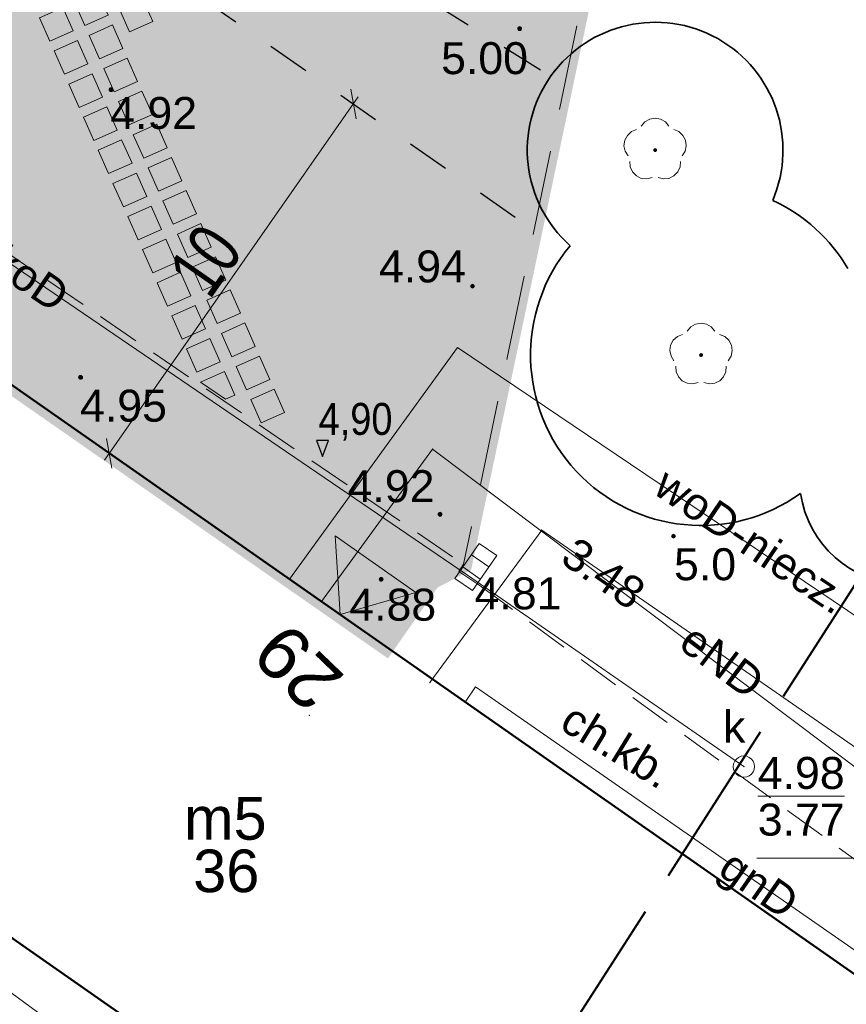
# Model space of a CAD drawing. Extents: x 5477758 to 5478338, y 5918274 to 5918502.
# Tile 58 of 155: x 5477930 to 5477950, y 5918347 to 5918370. Entities that reach past the tile are written whole.
import ezdxf
from ezdxf.enums import TextEntityAlignment as Align

# ---------------------------------------------------------------- set-up
doc = ezdxf.new("R2010")
doc.units = 0
doc.header["$PDSIZE"] = 0.75
for name, pattern in [('budynki akt$0$DASHED', [19.05, 12.7, -6.35]), ('PRZER1-1', [2, 1, -1]), ('PRZER2-1', [3, 2, -1]), ('PRZER4-1', [5, 4, -1])]:
    doc.linetypes.add(name, pattern=pattern)
doc.layers.get('0').update_dxf_attribs({"linetype": 'CONTINUOUS', "lineweight": 13})
doc.layers.get('Defpoints').update_dxf_attribs({"linetype": 'CONTINUOUS'})
doc.layers.add('!D_rzędne', color=6, linetype='CONTINUOUS')
for name, color, linetype, lineweight in [('000_wejscia do budynków', 7, 'CONTINUOUS', 0), ('0_granica 10m od okien', 7, 'CONTINUOUS', 0), ('0_NAWIERZCHNIA UTWARDZONA_CHODNIK', 254, 'CONTINUOUS', 0), ('0_PROJ_NAWIERZCHNIE DO USUNIĘCIA', 1, 'CONTINUOUS', 0), ('0_PROJEKTOWANA ZIELEŃ NISKA-TRAWA', 63, 'CONTINUOUS', 0), ('0_PŁYTA CHODNIKOWA_BETONOWA', 7, 'CONTINUOUS', 0), ('0_ZIELEŃ NISKA ISTNIEJACA', 76, 'CONTINUOUS', 0), ('A_GRANICA OPRACOWANIA', 7, 'CONTINUOUS', 0), ('GEPADR', 236, 'CONTINUOUS', 18), ('GEPADR_O', 236, 'CONTINUOUS', 18), ('GESBZO', 7, 'CONTINUOUS', 50), ('GESBZO_O', 7, 'CONTINUOUS', 50), ('GSPPRB', 7, 'CONTINUOUS', 20), ('GSPRDL', 96, 'CONTINUOUS', 18), ('GSSKOD', 7, 'PRZER2-1', 18), ('GSSKOD_O', 7, 'PRZER2-1', 18), ('GULEPR', 1, 'CONTINUOUS', 18), ('GULEPR_O', 1, 'CONTINUOUS', 18), ('GULGPR', 2, 'CONTINUOUS', 18), ('GULGPR_O', 2, 'CONTINUOUS', 18), ('GULKPR', 36, 'CONTINUOUS', 18), ('GULKPR_O', 36, 'CONTINUOUS', 18), ('GULTPR', 30, 'CONTINUOUS', 18), ('GULWPR', 5, 'CONTINUOUS', 18), ('GULWPR_O', 5, 'CONTINUOUS', 18), ('GUPIWZ', 7, 'CONTINUOUS', 18), ('GUPIWZ_O', 7, 'CONTINUOUS', 18), ('GUPKKS', 36, 'CONTINUOUS', 18), ('GUPKSD', 36, 'CONTINUOUS', 18), ('GUPPRZ', 7, 'CONTINUOUS', 18), ('GUPPRZ_O', 7, 'CONTINUOUS', 18), ('OT_Rzedna', 7, 'CONTINUOUS', 18), ('pomiar', 7, 'CONTINUOUS', 18), ('wysokosci', 7, 'CONTINUOUS', 18), ('zakres', 150, 'PRZER4-1', 50), ('ZZ_korona', 94, 'CONTINUOUS', 35)]:
    doc.layers.add(name, color=color, linetype=linetype, lineweight=lineweight)
doc.styles.add('GEO-INFO', font='arial.ttf')
doc.styles.add('narrow b. maly', font='ARIALN.TTF', dxfattribs={"width": 0.9})
doc.styles.add('STYL_AUTOMATYCZNY_1', font='micross.ttf')
doc.dimstyles.new('1-5', dxfattribs={"dimscale": 0, "dimtxt": 1.25, "dimasz": 0.5, "dimexe": 0.2, "dimexo": 5, "dimgap": 0.1, "dimtad": 1, "dimzin": 9, "dimdsep": 46, "dimtxsty": 'narrow b. maly', "dimblk": 'OBLIQUE', "dimcen": 0.5, "dimdle": 0.2, "dimadec": 0, "dimazin": 0, "dimtfac": 1, "dimtdec": 1, "dimtix": 1, "dimtmove": 2, "dimatfit": 3, "dimfxl": 0, "dimtolj": 1, "dimtzin": 0, "dimlwd": -1, "dimlwe": -1, "dimarcsym": 0})

# ---------------------------------------------------------------- blocks, each defined once
blk = doc.blocks.new('POINT')
at = {"color": 0}
blk.add_point((0, 0), dxfattribs=at)
blk = doc.blocks.new('SUUS05')
at = {"color": 0}
blk.add_lwpolyline([(0.5, -0.25), (-0.5, -0.25), (-0.5, 0.25), (0.5, 0.25)], close=True, dxfattribs=at)
for points in [[(-0.175, -0.25), (-0.175, 0.25)], [(0.175, -0.25), (0.175, 0.25)]]:
    blk.add_lwpolyline(points, dxfattribs=at)
blk = doc.blocks.new('OKRAG_PELNY')
at = {"color": 0}
blk.add_lwpolyline([(0, 0.5), (0.12941, 0.482963), (0.25, 0.433013), (0.353553, 0.353553), (0.433013, 0.25), (0.482963, 0.12941), (0.5, 0), (0.482963, -0.12941), (0.433013, -0.25), (0.353553, -0.353553), (0.25, -0.433013), (0.12941, -0.482963), (0, -0.5), (-0.12941, -0.482963), (-0.25, -0.433013), (-0.353553, -0.353553), (-0.433013, -0.25), (-0.482963, -0.12941), (-0.5, 0), (-0.482963, 0.12941), (-0.433013, 0.25), (-0.353553, 0.353553), (-0.25, 0.433013), (-0.12941, 0.482963)], close=True, dxfattribs=at)
blk = doc.blocks.new('SPDLP')
blk.add_hatch(color=0).paths.add_polyline_path([(0, -0.09), (0.027812, -0.085595), (0.052901, -0.072812), (0.072812, -0.052901), (0.085595, -0.027812), (0.09, 0), (0.085595, 0.027812), (0.072812, 0.052901), (0.052901, 0.072812), (0.027812, 0.085595), (0, 0.09), (-0.027812, 0.085595), (-0.052901, 0.072812), (-0.072812, 0.052901), (-0.085595, 0.027812), (-0.09, 0), (-0.085595, -0.027812), (-0.072812, -0.052901), (-0.052901, -0.072812), (-0.027812, -0.085595)])
at = {"color": 0}
for points in [[(-0.648554, 1.126667), (-0.481106, 1.325358), (-0.255912, 1.454989), (0, 1.5), (0.255912, 1.454989), (0.481106, 1.325358), (0.648554, 1.126667)], [(-1.271938, -0.268652), (-1.40916, -0.048001), (-1.462858, 0.20623), (-1.426585, 0.463525), (-1.304695, 0.693003), (-1.11182, 0.867117), (-0.871109, 0.964971)], [(0.871109, 0.964971), (1.11182, 0.867117), (1.304695, 0.693003), (1.426585, 0.463525), (1.462858, 0.20623), (1.40916, -0.048001), (1.271938, -0.268652)], [(-0.137547, -1.292703), (-0.389802, -1.355024), (-0.648184, -1.327532), (-0.881678, -1.213525), (-1.062258, -1.026689), (-1.168249, -0.78945), (-1.186929, -0.530282)], [(1.186929, -0.530282), (1.168249, -0.78945), (1.062258, -1.026689), (0.881678, -1.213525), (0.648184, -1.327532), (0.389802, -1.355024), (0.137547, -1.292703)]]:
    blk.add_lwpolyline(points, dxfattribs=at)
blk = doc.blocks.new('OTRN')
at = {"linetype": 'Continuous', "lineweight": 13}
blk.add_hatch(color=0, dxfattribs=at).paths.add_polyline_path([(0, -0.091, 1), (0, 0.091, 1)])
at = {"color": 0, "linetype": 'Continuous', "lineweight": 13}
blk.add_circle((0, 0), 0.0906, dxfattribs=at)
blk = doc.blocks.new('Płytka betonowa')
at = {"lineweight": 0}
for points in [[(5469701.546, 5921608.104), (5469702.146, 5921608.104), (5469702.146, 5921607.504), (5469701.546, 5921607.504)], [(5469702.446, 5921608.104), (5469703.046, 5921608.104), (5469703.046, 5921607.504), (5469702.446, 5921607.504)]]:
    blk.add_hatch(color=254, dxfattribs=at).paths.add_polyline_path(points)
for points in [[(5469701.546, 5921608.104), (5469702.146, 5921608.104), (5469702.146, 5921607.504), (5469701.546, 5921607.504), (5469701.546, 5921608.104)], [(5469702.446, 5921608.104), (5469703.046, 5921608.104), (5469703.046, 5921607.504), (5469702.446, 5921607.504), (5469702.446, 5921608.104)]]:
    blk.add_lwpolyline(points)
blk = doc.blocks.new('zw$2EFF')
at = {"lineweight": 18}
blk.add_hatch(color=256, dxfattribs=at).paths.add_polyline_path([(-0.771, 0.963), (0, 0), (0.77, 0.963)])
blk.add_lwpolyline([(-0.771, 0.963), (0.77, 0.963), (0, 0), (-0.771, 0.963)], dxfattribs=at)
blk = doc.blocks.new('G$C78CF4A41')
at = {"layer": '!D_rzędne', "linetype": 'Continuous', "lineweight": 13}
for points in [[(0, 0), (-0.253, 0.31), (-0.324, 0.189)], [(0, 0), (-0.324, 0.189), (-0.394, 0.069)]]:
    blk.add_hatch(color=256, dxfattribs=at).paths.add_polyline_path(points)
blk.add_lwpolyline([(0, 0), (-0.253, 0.31), (-0.394, 0.069), (0, 0)])
blk = doc.blocks.new('_Oblique')
at = {"color": 0, "linetype": 'ByBlock', "lineweight": -2}
blk.add_line((-0.5, -0.5), (0.5, 0.5), dxfattribs=at)
blk = doc.blocks.new('*D64')
at = {"layer": '0_PROJ_NAWIERZCHNIE DO USUNIĘCIA', "color": 0, "linetype": 'Continuous', "ltscale": 4}
for p, q in [((5477938.148, 5918367.863), (5477932.19, 5918359.338)), ((5477938.033, 5918367.699), (5477937.869, 5918367.813)), ((5477932.305, 5918359.502), (5477932.141, 5918359.617))]:
    blk.add_line(p, q, dxfattribs=at)
at = {"layer": 'Defpoints', "color": 0}
for p in [(5477938.423, 5918367.426), (5477932.305, 5918359.502), (5477932.695, 5918359.229)]:
    blk.add_point(p, dxfattribs=at)
at = {"layer": '0_PROJ_NAWIERZCHNIE DO USUNIĘCIA', "color": 0, "xscale": 0.5, "yscale": 0.5, "zscale": 0.5}
for p, rotation in [((5477938.033, 5918367.699), 55.05004144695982), ((5477932.305, 5918359.502), 235.0500414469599)]:
    blk.add_blockref('_Oblique', p, dxfattribs=dict(at, rotation=rotation))
at = {"layer": '0_PROJ_NAWIERZCHNIE DO USUNIĘCIA', "color": 0, "lineweight": 0, "insert": (5477934.564, 5918364.023), "char_height": 1.25, "attachment_point": 5, "rotation": 55.05, "style": 'narrow b. maly'}
blk.add_mtext('\\A1;10', dxfattribs=at)
blk = doc.blocks.new('PLYTY BET 3.1')
at = {"lineweight": 0}
for points in [[(5477935.283, 5918361.538), (5477935.831, 5918361.782), (5477936.075, 5918361.234), (5477935.526, 5918360.99)], [(5477934.448, 5918361.168), (5477935.009, 5918361.417), (5477935.252, 5918360.868), (5477935.031, 5918360.77)], [(5477935.628, 5918360.762), (5477936.176, 5918361.005), (5477936.42, 5918360.457), (5477935.871, 5918360.213)]]:
    blk.add_hatch(color=254, dxfattribs=at).paths.add_polyline_path(points)
for points in [[(5477935.283, 5918361.538), (5477935.831, 5918361.782), (5477936.075, 5918361.234), (5477935.526, 5918360.99), (5477935.283, 5918361.538)], [(5477934.448, 5918361.168), (5477935.009, 5918361.417), (5477935.252, 5918360.868), (5477935.031, 5918360.77), (5477934.448, 5918361.168)], [(5477935.628, 5918360.762), (5477936.176, 5918361.005), (5477936.42, 5918360.457), (5477935.871, 5918360.213), (5477935.628, 5918360.762)]]:
    blk.add_lwpolyline(points)

msp = doc.modelspace()

# ---------------------------------------------------------------- hatches: boundary and pattern name
at = {"layer": '0_NAWIERZCHNIA UTWARDZONA_CHODNIK'}
msp.add_hatch(color=256, dxfattribs=at).paths.add_polyline_path([(5477913.305, 5918381.377), (5477913.587, 5918381.118), (5477914.71, 5918380.022), (5477915.305, 5918379.04), (5477915.475, 5918378.759), (5477916.459, 5918376.427), (5477917.761, 5918373.34), (5477918.755, 5918371.916), (5477919.712, 5918371.162), (5477919.923, 5918371.018), (5477937.351, 5918359.126), (5477940.619, 5918356.896), (5477939.869, 5918356.504), (5477938.795, 5918354.966), (5477916.444, 5918370.588), (5477916.433, 5918371.286), (5477914.46, 5918376.682), (5477914.426, 5918376.774), (5477913.752, 5918378.047), (5477912.428, 5918379.542), (5477911.642, 5918380.121)])
at = {"layer": '0_PROJEKTOWANA ZIELEŃ NISKA-TRAWA'}
h = msp.add_hatch(color=256, dxfattribs=at)
h.paths.add_polyline_path([(5477940.619, 5918356.896), (5477940.852, 5918358), (5477942.121, 5918364.028), (5477943.898, 5918372.463), (5477938.811, 5918375.814), (5477939.356, 5918376.864), (5477927.622, 5918384.214), (5477926.949, 5918383.275), (5477923.191, 5918385.588), (5477923.78, 5918386.612), (5477922.112, 5918387.635), (5477915.954, 5918383.377), (5477913.201, 5918381.474), (5477913.587, 5918381.118), (5477914.71, 5918380.022), (5477915.475, 5918378.759), (5477917.761, 5918373.34), (5477918.755, 5918371.916), (5477919.712, 5918371.162)])
h.paths.add_polyline_path([(5477935.517, 5918375.256), (5477933.675, 5918372.264), (5477937.164, 5918370.132), (5477939.015, 5918373.121)])
at = {"layer": '0_ZIELEŃ NISKA ISTNIEJACA'}
msp.add_hatch(color=256, dxfattribs=at).paths.add_polyline_path([(5477939.869, 5918356.504), (5477940.619, 5918356.896), (5477941.867, 5918363.979), (5477943.898, 5918372.463), (5477938.811, 5918375.814), (5477939.356, 5918376.864), (5477927.622, 5918384.214), (5477926.949, 5918383.275), (5477923.814, 5918385.205), (5477924.621, 5918386.867), (5477922.565, 5918387.972), (5477915.954, 5918383.377), (5477911.642, 5918380.121), (5477912.501, 5918379.46), (5477913.835, 5918377.89), (5477914.426, 5918376.774), (5477916.433, 5918371.286), (5477916.349, 5918370.613), (5477938.795, 5918354.966)])

# ---------------------------------------------------------------- linework, layer by layer
at = {"color": 7, "linetype": 'Continuous', "lineweight": 13, "flags": 128}
msp.add_lwpolyline([(5477947.5, 5918350), (5477952.5, 5918350)], dxfattribs=at)
msp.add_point((5477939.89, 5918359.601))
at = {"layer": '0_granica 10m od okien', "color": 1, "linetype": 'PRZER1-1', "lineweight": 30}
for points in [[(5477917.802, 5918383.828), (5477942.881, 5918368.215)], [(5477924.621, 5918377.073), (5477942.08, 5918364.87)]]:
    msp.add_lwpolyline(points, dxfattribs=at)
at = {"layer": 'A_GRANICA OPRACOWANIA', "color": 1, "linetype": 'budynki akt$0$DASHED', "ltscale": 0.1, "const_width": 0.4}
msp.add_lwpolyline([(5477939.869, 5918356.504), (5477940.619, 5918356.896), (5477942.101, 5918363.93), (5477943.898, 5918372.463), (5477938.811, 5918375.814), (5477939.356, 5918376.864), (5477927.622, 5918384.214), (5477926.949, 5918383.275), (5477923.735, 5918385.254), (5477924.621, 5918386.867), (5477922.565, 5918387.972), (5477915.954, 5918383.377), (5477911.642, 5918380.121), (5477912.501, 5918379.46), (5477913.835, 5918377.89), (5477914.426, 5918376.774), (5477916.433, 5918371.286), (5477916.349, 5918370.613), (5477938.795, 5918354.966), (5477939.869, 5918356.504)], dxfattribs=at)
at = {"layer": 'GESBZO', "color": 7, "linetype": 'Continuous', "lineweight": 50}
for points in [[(5477912.816, 5918360.152), (5477918.892, 5918368.876), (5477953.955, 5918344.371)], [(5477948.209, 5918335.409), (5477912.816, 5918360.152)]]:
    msp.add_lwpolyline(points, dxfattribs=at)
at = {"layer": 'GSPPRB', "color": 7, "linetype": 'Continuous', "lineweight": 20}
for p in [(5477936.533, 5918356.547), (5477937.287, 5918356.02), (5477939.828, 5918354.12), (5477940.66, 5918353.662)]:
    msp.add_point(p, dxfattribs=at)
at = {"layer": 'GSSKOD', "linetype": 'PRZER2-1', "lineweight": 18}
msp.add_lwpolyline([(5477913.201, 5918381.474), (5477922.112, 5918387.635), (5477923.78, 5918386.612), (5477923.191, 5918385.588), (5477926.949, 5918383.275), (5477927.622, 5918384.214), (5477939.356, 5918376.864), (5477938.811, 5918375.814), (5477943.898, 5918372.463), (5477940.619, 5918356.896), (5477940.619, 5918356.896)], dxfattribs=at)
at = {"layer": 'GSSKOD', "color": 7, "linetype": 'PRZER2-1', "lineweight": 18, "ltscale": 0.5}
for points in [[(5477919.712, 5918371.162), (5477940.619, 5918356.896), (5477940.505, 5918356.73), (5477940.956, 5918356.429), (5477953.729, 5918347.096), (5477954.44, 5918347.914), (5477955.591, 5918347.853), (5477957.953, 5918351.321), (5477957.936, 5918351.88), (5477956.696, 5918352.617), (5477959.044, 5918356.623), (5477959.921, 5918356.195), (5477958.394, 5918353.802), (5477959.543, 5918353.087)], [(5477953.955, 5918344.371), (5477918.892, 5918368.876), (5477912.816, 5918360.152), (5477909.863, 5918355.582), (5477916.678, 5918350.56), (5477917.405, 5918351.474), (5477927.496, 5918344.442), (5477926.88, 5918343.51), (5477932.252, 5918339.779), (5477929.362, 5918324.071), (5477935.927, 5918319.225), (5477938.124, 5918320.534), (5477940.031, 5918323.232), (5477938.216, 5918324.426), (5477940.878, 5918328.21), (5477941.747, 5918327.531), (5477940.015, 5918324.991), (5477941.068, 5918324.27)]]:
    msp.add_lwpolyline(points, dxfattribs=at)
at = {"layer": 'GULEPR', "color": 1, "linetype": 'Continuous', "lineweight": 18}
msp.add_lwpolyline([(5477955.967, 5918347.509), (5477939.89, 5918359.601), (5477937.287, 5918356.02)], dxfattribs=at)
at = {"layer": 'GULGPR', "color": 2, "linetype": 'Continuous', "lineweight": 18}
msp.add_lwpolyline([(5477954.213, 5918344.773), (5477940.897, 5918354.021), (5477940.66, 5918353.662)], dxfattribs=at)
at = {"layer": 'GULKPR', "color": 36, "linetype": 'Continuous', "lineweight": 18}
msp.add_lwpolyline([(5477947.198, 5918352.15), (5477940.709, 5918356.642), (5477920.222, 5918370.601)], dxfattribs=at)
at = {"layer": 'GULTPR', "color": 30, "linetype": 'Continuous', "lineweight": 18}
msp.add_lwpolyline([(5477922.67, 5918425.86), (5477922.52, 5918425.566), (5477912.874, 5918406.653), (5477912.76, 5918406.43), (5477912.639, 5918406.211), (5477904.061, 5918390.689), (5477903.94, 5918390.47), (5477913.569, 5918382.272), (5477913.76, 5918382.11), (5477913.65, 5918381.879), (5477908.41, 5918370.85), (5477908.262, 5918370.649), (5477904.55, 5918365.6), (5477904.751, 5918365.452), (5477947.345, 5918334.06)], dxfattribs=at)
at = {"layer": 'GULWPR', "color": 5, "linetype": 'Continuous', "lineweight": 18}
for points in [[(5477957.77, 5918350.321), (5477940.475, 5918361.981), (5477936.533, 5918356.547)], [(5477956.335, 5918348.083), (5477942.452, 5918357.699), (5477939.828, 5918354.12)]]:
    msp.add_lwpolyline(points, dxfattribs=at)
at = {"layer": 'GUPPRZ_O', "color": 36, "linetype": 'Continuous', "lineweight": 9, "flags": 128}
msp.add_lwpolyline([(5477947.522, 5918351.453), (5477949.561, 5918351.453)], dxfattribs=at)
at = {"layer": 'OT_Rzedna', "color": 7}
for p in [(5477932.344, 5918368.034), (5477940.827, 5918363.424)]:
    msp.add_point(p, dxfattribs=at)
at = {"layer": 'zakres', "linetype": 'PRZER4-1', "lineweight": 40}
msp.add_lwpolyline([(5477963.54, 5918377.848), (5477941.504, 5918392.244), (5477979.546, 5918459.295), (5477938.033, 5918482.848), (5477904.167, 5918427.813), (5477915.775, 5918420.837), (5477872.982, 5918351.171), (5477887.852, 5918340.978), (5477923.836, 5918315.921)], close=True, dxfattribs=at)
at = {"layer": 'ZZ_korona'}
for centre, radius, start, end in [((5477945.114, 5918366.615, 10.12), 3, 336.856, 228.3929), ((5477946.191, 5918361.807, 10.12), 4, 30.4398, 65.1405), ((5477946.191, 5918361.807, 10.12), 4, 140.1084, 305.7208), ((5477950.999, 5918358.925, 10.12), 2.5, 188.405, 268.3959)]:
    msp.add_arc(centre, radius, start, end, dxfattribs=at)

# ---------------------------------------------------------------- block references
at = {"layer": '!D_rzędne', "rotation": 300.2967899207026}
msp.add_blockref('G$C78CF4A41', (5477937.309, 5918359.428), dxfattribs=at)
at = {"lineweight": -2}
msp.add_blockref('PLYTY BET 3.1', (0, 0), dxfattribs=at)
at = {"layer": '000_wejscia do budynków', "lineweight": 0, "xscale": -1.5, "yscale": 1.5, "zscale": 1.5, "rotation": 325.048567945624}
msp.add_blockref('zw$2EFF', (5477937.724, 5918355.715), dxfattribs=at)
at = {"layer": '0_PŁYTA CHODNIKOWA_BETONOWA'}
for p, rotation in [((-2153837.638, 8514359.973), 293.9421796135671), ((2881941.722, -1713400.648), 23.94217979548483), ((2881942.067, -1713401.425), 23.94217979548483), ((2881942.412, -1713402.202), 23.94217979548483), ((2881942.757, -1713402.979), 23.94217979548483), ((2881943.102, -1713403.756), 23.94217979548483), ((2881943.447, -1713404.533), 23.94217979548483), ((2881943.792, -1713405.31), 23.94217979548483), ((2881944.137, -1713406.086), 23.94217979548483), ((2881944.481, -1713406.863), 23.94217979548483), ((2881944.826, -1713407.64), 23.94217979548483), ((2881945.171, -1713408.417), 23.94217979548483)]:
    msp.add_blockref('Płytka betonowa', p, dxfattribs=dict(at, rotation=rotation))
at = {"layer": 'GEPADR', "color": 236, "lineweight": 18}
msp.add_blockref('POINT', (5477936.999, 5918353.353), dxfattribs=at)
at = {"layer": 'GSPRDL', "color": 96, "lineweight": 18, "xscale": 0.5, "yscale": 0.5}
for p in [(5477945.114, 5918366.615), (5477946.191, 5918361.807)]:
    msp.add_blockref('SPDLP', p, dxfattribs=at)
at = {"layer": 'GUPIWZ', "color": 7, "lineweight": 18, "xscale": 0.5, "yscale": 0.5}
msp.add_blockref('OKRAG_PELNY', (5477947.198, 5918352.15), dxfattribs=at)
at = {"layer": 'GUPKKS', "color": 36, "lineweight": 18, "rotation": 235.1124526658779}
msp.add_blockref('SUUS05', (5477940.907, 5918356.834), dxfattribs=at)
at = {"layer": 'GUPKSD', "color": 36, "lineweight": 18, "xscale": 0.5, "yscale": 0.5}
msp.add_blockref('POINT', (5477947.198, 5918352.15), dxfattribs=at)
at = {"layer": 'GUPPRZ', "color": 5, "lineweight": 18}
msp.add_blockref('POINT', (5477942.452, 5918357.699), dxfattribs=at)
at = {"layer": 'GUPPRZ', "color": 36, "lineweight": 18}
for p in [(5477940.709, 5918356.642), (5477947.198, 5918352.15)]:
    msp.add_blockref('POINT', p, dxfattribs=at)
at = {"layer": 'OT_Rzedna', "color": 7, "linetype": 'Continuous', "xscale": 0.5, "yscale": 0.5, "zscale": 0.5}
for p in [(5477941.935, 5918369.467), (5477932.344, 5918368.034), (5477940.827, 5918363.424), (5477931.631, 5918361.282), (5477940.068, 5918358.071), (5477945.545, 5918357.556), (5477938.685, 5918356.543)]:
    msp.add_blockref('OTRN', p, dxfattribs=at)

# ---------------------------------------------------------------- texts
at = {"layer": '!D_rzędne', "linetype": 'Continuous', "lineweight": 13, "style": 'STYL_AUTOMATYCZNY_1', "width": 0.85}
msp.add_text('4,90', height=0.75, rotation=359.9511, dxfattribs=at).set_placement((5477937.217, 5918359.934))
at = {"layer": 'GEPADR_O', "color": 236, "linetype": 'Continuous', "lineweight": 0, "style": 'GEO-INFO'}
msp.add_text('29', height=1.25, rotation=135.979, dxfattribs=at).set_placement((5477936.999, 5918353.353), align=Align.TOP_LEFT)
at = {"layer": 'GESBZO_O', "color": 7, "linetype": 'Continuous', "lineweight": 0, "style": 'GEO-INFO'}
msp.add_text('m5', height=1, dxfattribs=at).set_placement((5477935.998, 5918350.434), align=Align.RIGHT)
at = {"layer": 'GESBZO_O', "color": 1, "linetype": 'Continuous', "lineweight": 0, "style": 'GEO-INFO'}
msp.add_text('36', height=1, dxfattribs=at).set_placement((5477935.05, 5918350.203), align=Align.TOP_CENTER)
at = {"layer": 'GSSKOD_O', "color": 7, "linetype": 'Continuous', "lineweight": 0, "style": 'GEO-INFO'}
msp.add_text('ch.kb.', height=0.75, rotation=328.6198, dxfattribs=at).set_placement((5477944.23, 5918352.656), align=Align.MIDDLE)
at = {"layer": 'GULEPR_O', "color": 1, "linetype": 'Continuous', "lineweight": 0, "style": 'GEO-INFO'}
msp.add_text('eND', height=0.75, rotation=323.0523, dxfattribs=at).set_placement((5477946.689, 5918354.63), align=Align.MIDDLE_CENTER)
at = {"layer": 'GULGPR_O', "color": 2, "linetype": 'Continuous', "lineweight": 0, "style": 'GEO-INFO'}
msp.add_text('gnD', height=0.75, rotation=325.2204, dxfattribs=at).set_placement((5477947.555, 5918349.397), align=Align.MIDDLE_CENTER)
at = {"layer": 'GULKPR_O', "color": 36, "linetype": 'Continuous', "lineweight": 0, "style": 'GEO-INFO'}
msp.add_text('koD', height=0.75, rotation=325.7328, dxfattribs=at).set_placement((5477930.466, 5918363.622), align=Align.MIDDLE)
at = {"layer": 'GULWPR_O', "color": 5, "linetype": 'Continuous', "lineweight": 0, "style": 'GEO-INFO'}
msp.add_text('woD-niecz.', height=0.75, rotation=326.0147, dxfattribs=at).set_placement((5477947.387, 5918357.446), align=Align.MIDDLE_CENTER)
at = {"layer": 'GUPIWZ_O', "color": 7, "linetype": 'Continuous', "lineweight": 0, "style": 'GEO-INFO'}
msp.add_text('k', height=0.75, dxfattribs=at).set_placement((5477947.234, 5918352.71), align=Align.RIGHT)
at = {"layer": 'GUPPRZ_O', "color": 5, "linetype": 'Continuous', "lineweight": 0, "style": 'GEO-INFO'}
msp.add_text('3.48', height=0.75, rotation=325.2935, dxfattribs=at).set_placement((5477944.744, 5918356.106), align=Align.MIDDLE_RIGHT)
at = {"layer": 'GUPPRZ_O', "color": 36, "linetype": 'Continuous', "lineweight": 0, "style": 'GEO-INFO'}
msp.add_text('4.81', height=0.75, dxfattribs=at).set_placement((5477940.877, 5918356.215), align=Align.MIDDLE_LEFT)
for s, p in [('4.98', (5477947.522, 5918351.626)), ('3.77', (5477947.522, 5918350.531))]:
    msp.add_text(s, height=0.75, dxfattribs=at).set_placement(p)
at = {"layer": 'pomiar', "color": 7, "style": 'GEO-INFO'}
for s, p in [('4.94', (5477938.634, 5918364.261)), ('5.0', (5477945.557, 5918357.273))]:
    msp.add_text(s, height=0.75, dxfattribs=at).set_placement(p, align=Align.TOP_LEFT)
at = {"layer": 'wysokosci', "color": 7, "style": 'GEO-INFO'}
for s, p in [('5.00', (5477940.091, 5918369.148)), ('4.92', (5477932.326, 5918367.862)), ('4.95', (5477931.618, 5918360.994)), ('4.92', (5477937.896, 5918359.105)), ('4.88', (5477937.937, 5918356.324))]:
    msp.add_text(s, height=0.75, dxfattribs=at).set_placement(p, align=Align.TOP_LEFT)

# ---------------------------------------------------------------- dimensions: what is measured, and where the dimension line sits
at = {"layer": '0_PROJ_NAWIERZCHNIE DO USUNIĘCIA', "linetype": 'Continuous', "lineweight": 0, "ltscale": 4}
dim = msp.add_aligned_dim(p1=(5477938.423, 5918367.426), p2=(5477932.695, 5918359.229), distance=-0.476, dimstyle='1-5', override={"dimscale": 1, "dimblk": 'Oblique'}, dxfattribs=at)
dim.commit()
dim.dimension.update_dxf_attribs({"geometry": '*D64', "text_midpoint": (5477934.564, 5918364.023)})

doc.saveas('drawing.dxf')
